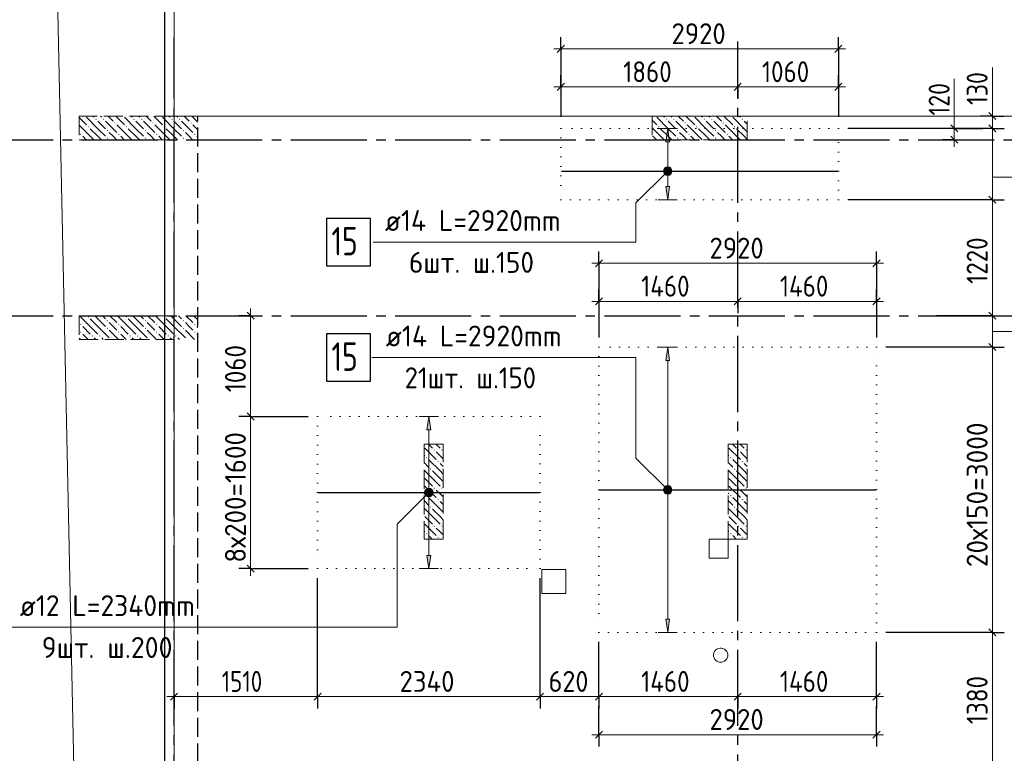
# Model space of a CAD drawing. Header units: millimetres. Extents: x 0 to 42000, y -76 to 29700.
# Tile 4 of 13: x 5204 to 15564, y 12030 to 19745. Entities that reach past the tile are written whole.
import ezdxf

# ---------------------------------------------------------------- set-up
doc = ezdxf.new("R2010")
doc.units = ezdxf.units.MM
for name, pattern in [('______2', [270, 200, -70]), ('______5', [1100, 800, -100, 100, -100]), ('______9', [100, 0, -100])]:
    doc.linetypes.add(name, pattern=pattern)
for name, color, linetype, lineweight in [('Standard', 7, 'Continuous', 25), ('ДОП Верх по Х', 7, 'Continuous', 18), ('ЖБ Перекрытие верхний уровень', 7, 'Continuous', 18), ('Позиционная метка номер позиции', 7, 'Continuous', 13), ('Примечания', 7, 'Continuous', 13), ('Размерная линия_ общее', 7, 'Continuous', 13)]:
    doc.layers.add(name, color=color, linetype=linetype, lineweight=lineweight)
for name, color, linetype, lineweight, true_color in [('ЖБ Балка Нижележащая', 7, '______2', 18, 0x656565), ('ЖБ Пилон', 7, '______2', 13, 0xa0a0a0), ('Оси', 7, '______5', 13, 0x656565)]:
    doc.layers.add(name, color=color, linetype=linetype, lineweight=lineweight, true_color=true_color)
doc.styles.add('ISOCPEUR', font='txt')

msp = doc.modelspace()

# ---------------------------------------------------------------- hatches: boundary and pattern name
at = {"layer": 'ДОП Верх по Х', "linetype": 'Continuous', "lineweight": 13, "transparency": 33554687}
for points in [[(12042, 18462), (12022, 18602), (12002, 18462)], [(12042, 16162), (12022, 16302), (12002, 16162)], [(9529, 15432), (9509, 15572), (9489, 15432)]]:
    msp.add_hatch(color=7, dxfattribs=at).paths.add_polyline_path(points)
for points in [[(12042, 17992), (12022, 17852), (12002, 17992)], [(9529, 14112), (9509, 13972), (9489, 14112)], [(12042, 13442), (12022, 13302), (12002, 13442)]]:
    msp.add_hatch(color=7, dxfattribs=at).paths.add_polyline_path(points, flags=16)
at = {"layer": 'ЖБ Пилон', "linetype": 'Continuous', "lineweight": 18, "transparency": 33554687}
for points in [[(6000, 18699), (6007, 18706), (6013, 18699), (6007, 18693)], [(6080, 18699), (6087, 18706), (6093, 18699), (6087, 18693)], [(6200, 18659), (6207, 18666), (6213, 18659), (6207, 18653)], [(6400, 18699), (6407, 18706), (6413, 18699), (6407, 18693)], [(6480, 18699), (6487, 18706), (6493, 18699), (6487, 18693)], [(6600, 18659), (6607, 18666), (6613, 18659), (6607, 18653)], [(6800, 18699), (6807, 18706), (6813, 18699), (6807, 18693)], [(6880, 18699), (6887, 18706), (6893, 18699), (6887, 18693)], [(7000, 18659), (7007, 18666), (7013, 18659), (7007, 18653)], [(12000, 18699), (12007, 18706), (12013, 18699), (12007, 18693)], [(12080, 18699), (12087, 18706), (12093, 18699), (12087, 18693)], [(12200, 18659), (12207, 18666), (12213, 18659), (12207, 18653)], [(12400, 18699), (12407, 18706), (12413, 18699), (12407, 18693)], [(12480, 18699), (12487, 18706), (12493, 18699), (12487, 18693)], [(12600, 18659), (12607, 18666), (12613, 18659), (12607, 18653)], [(12800, 18699), (12807, 18706), (12813, 18699), (12807, 18693)], [(5840, 18539), (5847, 18546), (5853, 18539), (5847, 18533)], [(5920, 18619), (5927, 18626), (5933, 18619), (5927, 18613)], [(6120, 18579), (6127, 18586), (6133, 18579), (6127, 18573)], [(6240, 18539), (6247, 18546), (6253, 18539), (6247, 18533)], [(6320, 18619), (6327, 18626), (6333, 18619), (6327, 18613)], [(6520, 18579), (6527, 18586), (6533, 18579), (6527, 18573)], [(6640, 18539), (6647, 18546), (6653, 18539), (6647, 18533)], [(6720, 18619), (6727, 18626), (6733, 18619), (6727, 18613)], [(6920, 18579), (6927, 18586), (6933, 18579), (6927, 18573)], [(7040, 18539), (7047, 18546), (7053, 18539), (7047, 18533)], [(11920, 18619), (11927, 18626), (11933, 18619), (11927, 18613)], [(12120, 18579), (12127, 18586), (12133, 18579), (12127, 18573)], [(12240, 18539), (12247, 18546), (12253, 18539), (12247, 18533)], [(12320, 18619), (12327, 18626), (12333, 18619), (12327, 18613)], [(12520, 18579), (12527, 18586), (12533, 18579), (12527, 18573)], [(12640, 18539), (12647, 18546), (12653, 18539), (12647, 18533)], [(12720, 18619), (12727, 18626), (12733, 18619), (12727, 18613)], [(6120, 18499), (6127, 18506), (6133, 18499), (6127, 18493)], [(6520, 18499), (6527, 18506), (6533, 18499), (6527, 18493)], [(6920, 18499), (6927, 18506), (6933, 18499), (6927, 18493)], [(12120, 18499), (12127, 18506), (12133, 18499), (12127, 18493)], [(12520, 18499), (12527, 18506), (12533, 18499), (12527, 18493)], [(5920, 16619), (5927, 16626), (5933, 16619), (5927, 16613)], [(6120, 16579), (6127, 16586), (6133, 16579), (6127, 16573)], [(6320, 16619), (6327, 16626), (6333, 16619), (6327, 16613)], [(6520, 16579), (6527, 16586), (6533, 16579), (6527, 16573)], [(6720, 16619), (6727, 16626), (6733, 16619), (6727, 16613)], [(6920, 16579), (6927, 16586), (6933, 16579), (6927, 16573)], [(5840, 16539), (5847, 16546), (5853, 16539), (5847, 16533)], [(6120, 16499), (6127, 16506), (6133, 16499), (6127, 16493)], [(6240, 16539), (6247, 16546), (6253, 16539), (6247, 16533)], [(6520, 16499), (6527, 16506), (6533, 16499), (6527, 16493)], [(6640, 16539), (6647, 16546), (6653, 16539), (6647, 16533)], [(6920, 16499), (6927, 16506), (6933, 16499), (6927, 16493)], [(7040, 16539), (7047, 16546), (7053, 16539), (7047, 16533)], [(5840, 16459), (5847, 16466), (5853, 16459), (5847, 16453)], [(5960, 16419), (5967, 16426), (5973, 16419), (5967, 16413)], [(6040, 16419), (6047, 16426), (6053, 16419), (6047, 16413)], [(6163, 16382), (6167, 16386), (6171, 16382)], [(6240, 16459), (6247, 16466), (6253, 16459), (6247, 16453)], [(6360, 16419), (6367, 16426), (6373, 16419), (6367, 16413)], [(6440, 16419), (6447, 16426), (6453, 16419), (6447, 16413)], [(6563, 16382), (6567, 16386), (6571, 16382)], [(6640, 16459), (6647, 16466), (6653, 16459), (6647, 16453)], [(6760, 16419), (6767, 16426), (6773, 16419), (6767, 16413)], [(6840, 16419), (6847, 16426), (6853, 16419), (6847, 16413)], [(6963, 16382), (6967, 16386), (6971, 16382)], [(7040, 16459), (7047, 16466), (7053, 16459), (7047, 16453)], [(9480, 15139), (9487, 15146), (9493, 15139), (9487, 15133)], [(9560, 15219), (9567, 15226), (9573, 15219), (9567, 15213)], [(9640, 15219), (9647, 15226), (9653, 15219), (9647, 15213)], [(12680, 15139), (12687, 15146), (12693, 15139), (12687, 15133)], [(12760, 15219), (12767, 15226), (12773, 15219), (12767, 15213)], [(12840, 15219), (12847, 15226), (12853, 15219), (12847, 15213)], [(9520, 15019), (9527, 15026), (9533, 15019), (9527, 15013)], [(9600, 15099), (9607, 15106), (9613, 15099), (9607, 15093)], [(12720, 15019), (12727, 15026), (12733, 15019), (12727, 15013)], [(12800, 15099), (12807, 15106), (12813, 15099), (12807, 15093)], [(9560, 14819), (9567, 14826), (9573, 14819), (9567, 14813)], [(9640, 14819), (9647, 14826), (9653, 14819), (9647, 14813)], [(12760, 14819), (12767, 14826), (12773, 14819), (12767, 14813)], [(12840, 14819), (12847, 14826), (12853, 14819), (12847, 14813)], [(9480, 14739), (9487, 14746), (9493, 14739), (9487, 14733)], [(12680, 14739), (12687, 14746), (12693, 14739), (12687, 14733)], [(9520, 14619), (9527, 14626), (9533, 14619), (9527, 14613)], [(9600, 14699), (9607, 14706), (9613, 14699), (9607, 14693)], [(12720, 14619), (12727, 14626), (12733, 14619), (12727, 14613)], [(12800, 14699), (12807, 14706), (12813, 14699), (12807, 14693)], [(9560, 14419), (9567, 14426), (9573, 14419), (9567, 14413)], [(9640, 14419), (9647, 14426), (9653, 14419), (9647, 14413)], [(12760, 14419), (12767, 14426), (12773, 14419), (12767, 14413)], [(12840, 14419), (12847, 14426), (12853, 14419), (12847, 14413)], [(9480, 14339), (9487, 14346), (9493, 14339), (9487, 14333)], [(9600, 14299), (9607, 14306), (9613, 14299), (9607, 14293)], [(12680, 14339), (12687, 14346), (12693, 14339), (12687, 14333)], [(12800, 14299), (12807, 14306), (12813, 14299), (12807, 14293)]]:
    msp.add_hatch(color=7, dxfattribs=at).paths.add_polyline_path(points, flags=16)
at = {"layer": 'Позиционная метка номер позиции', "linetype": 'Continuous', "lineweight": 13, "transparency": 33554687}
for points in [[(12054, 18120), (11990, 18184), (11979, 18163)], [(12054, 18120), (11979, 18163), (12033, 18109)], [(12033, 18109), (11979, 18163), (11979, 18141)], [(12033, 18109), (11979, 18141), (12010, 18109)], [(12010, 18109), (11979, 18141), (11990, 18120)], [(12065, 18141), (12010, 18195), (11990, 18184)], [(12065, 18141), (11990, 18184), (12054, 18120)], [(12065, 18163), (12033, 18195), (12010, 18195)], [(12065, 18163), (12010, 18195), (12065, 18141)], [(12033, 18195), (12065, 18163), (12054, 18184)], [(9552, 14761), (9497, 14815), (9477, 14804)], [(9552, 14783), (9520, 14815), (9497, 14815)], [(9552, 14783), (9497, 14815), (9552, 14761)], [(9520, 14815), (9552, 14783), (9541, 14804)], [(11990, 14770), (12033, 14845), (11979, 14791)], [(11979, 14791), (12033, 14845), (12010, 14845)], [(11979, 14791), (12010, 14845), (11979, 14813)], [(11979, 14813), (12010, 14845), (11990, 14834)], [(11990, 14770), (12054, 14834), (12033, 14845)], [(12010, 14759), (12054, 14834), (11990, 14770)], [(12010, 14759), (12065, 14813), (12054, 14834)], [(9541, 14740), (9477, 14804), (9465, 14783)], [(9541, 14740), (9465, 14783), (9520, 14729)], [(9520, 14729), (9465, 14783), (9465, 14761)], [(9520, 14729), (9465, 14761), (9497, 14729)], [(9497, 14729), (9465, 14761), (9477, 14740)], [(9552, 14761), (9477, 14804), (9541, 14740)], [(12033, 14759), (12065, 14813), (12010, 14759)], [(12033, 14759), (12065, 14791), (12065, 14813)], [(12065, 14791), (12033, 14759), (12054, 14770)]]:
    msp.add_hatch(color=7, dxfattribs=at).paths.add_polyline_path(points)

# ---------------------------------------------------------------- linework, layer by layer
at = {"layer": 'Standard', "color": 7, "linetype": 'Continuous', "lineweight": 18, "transparency": 33554687}
for p, q in [((6829, 9232), (6829, 18732)), ((6829, 18732), (19370, 18732)), ((12459, 14282), (12459, 14082)), ((12659, 14282), (12459, 14282)), ((12659, 14082), (12659, 14282)), ((12459, 14082), (12659, 14082)), ((10699, 13962), (10699, 13712)), ((10949, 13962), (10699, 13962)), ((10949, 13712), (10949, 13962)), ((10699, 13712), (10949, 13712)), ((12508, 13087), (12504, 13070)), ((12504, 13070), (12504, 13054)), ((12504, 13054), (12508, 13037)), ((12515, 13102), (12508, 13087)), ((12525, 13115), (12515, 13102)), ((12539, 13126), (12525, 13115)), ((12554, 13133), (12539, 13126)), ((12570, 13137), (12554, 13133)), ((12587, 13137), (12570, 13137)), ((12604, 13133), (12587, 13137)), ((12619, 13126), (12604, 13133)), ((12632, 13115), (12619, 13126)), ((12643, 13102), (12632, 13115)), ((12650, 13087), (12643, 13102)), ((12654, 13070), (12650, 13087)), ((12650, 13037), (12654, 13054)), ((12654, 13054), (12654, 13070)), ((12508, 13037), (12515, 13022)), ((12515, 13022), (12525, 13009)), ((12525, 13009), (12539, 12998)), ((12539, 12998), (12554, 12991)), ((12554, 12991), (12570, 12987)), ((12570, 12987), (12587, 12987)), ((12587, 12987), (12604, 12991)), ((12604, 12991), (12619, 12998)), ((12619, 12998), (12632, 13009)), ((12632, 13009), (12643, 13022)), ((12643, 13022), (12650, 13037))]:
    msp.add_line(p, q, dxfattribs=at)
at = {"layer": 'Standard', "color": 7, "linetype": 'Continuous', "lineweight": 13, "transparency": 33554687}
for points in [[(5829, 9232), (37172, 9232), (37172, 27138), (5536, 23138), (5829, 9232)], [(6829, 9232), (37172, 9232), (37172, 25860), (6829, 25860), (6829, 9232)]]:
    msp.add_lwpolyline(points, dxfattribs=at)
at = {"layer": 'Standard', "color": 254, "linetype": 'Continuous', "lineweight": 25, "true_color": 0xc4c4ff, "transparency": 33554687}
msp.add_lwpolyline([(6729, 9132), (37272, 9132), (37272, 25960), (6729, 25960), (6729, 9132)], dxfattribs=at)
at = {"layer": 'ДОП Верх по Х', "color": 251, "linetype": 'Continuous', "lineweight": 13, "true_color": 0x494949, "transparency": 33554687}
for p, q in [((12022, 18602), (11922, 18602)), ((12022, 18602), (12002, 18462)), ((12042, 18462), (12022, 18602)), ((12022, 18602), (12122, 18602)), ((12022, 18602), (12022, 18602)), ((12002, 18462), (12042, 18462)), ((12022, 17992), (12022, 18462)), ((12022, 17852), (12002, 17992)), ((12002, 17992), (12042, 17992)), ((12042, 17992), (12022, 17852)), ((12022, 17852), (11922, 17852)), ((12022, 17852), (12122, 17852)), ((12022, 17852), (12022, 17852)), ((12022, 16302), (11922, 16302)), ((12022, 16302), (12002, 16162)), ((12042, 16162), (12022, 16302)), ((12022, 16302), (12122, 16302)), ((12022, 16302), (12022, 16302)), ((12002, 16162), (12042, 16162)), ((12022, 13442), (12022, 16162)), ((9509, 15572), (9409, 15572)), ((9509, 15572), (9489, 15432)), ((9529, 15432), (9509, 15572)), ((9509, 15572), (9609, 15572)), ((9509, 15572), (9509, 15572)), ((9489, 15432), (9529, 15432)), ((9509, 14112), (9509, 15432)), ((9509, 13972), (9489, 14112)), ((9489, 14112), (9529, 14112)), ((9529, 14112), (9509, 13972)), ((9509, 13972), (9409, 13972)), ((9509, 13972), (9609, 13972)), ((9509, 13972), (9509, 13972)), ((12022, 13302), (12002, 13442)), ((12002, 13442), (12042, 13442)), ((12042, 13442), (12022, 13302)), ((12022, 13302), (11922, 13302)), ((12022, 13302), (12122, 13302)), ((12022, 13302), (12022, 13302))]:
    msp.add_line(p, q, dxfattribs=at)
at = {"layer": 'ДОП Верх по Х', "color": 7, "linetype": 'Continuous', "lineweight": 25, "transparency": 33554687}
for p, q in [((10906, 18152), (13812, 18152)), ((8345, 14772), (10673, 14772)), ((11306, 14802), (14212, 14802))]:
    msp.add_line(p, q, dxfattribs=at)
for points in [[(8434, 17156), (8894, 17156), (8894, 17656), (8434, 17656), (8434, 17156)], [(8434, 15942), (8894, 15942), (8894, 16442), (8434, 16442), (8434, 15942)]]:
    msp.add_lwpolyline(points, dxfattribs=at)
at = {"layer": 'ЖБ Балка Нижележащая', "color": 251, "linetype": '______2', "lineweight": 18, "true_color": 0x656565, "transparency": 33554687}
for p, q in [((6829, 18732), (6829, 9232)), ((7079, 18732), (6829, 18732)), ((7079, 9232), (7079, 18732))]:
    msp.add_line(p, q, dxfattribs=at)
at = {"layer": 'ЖБ Перекрытие верхний уровень', "color": 7, "linetype": 'Continuous', "lineweight": 18, "transparency": 33554687}
for p, q in [((6829, 18732), (6829, 9232)), ((19370, 18732), (6829, 18732)), ((12659, 14282), (12459, 14282)), ((12459, 14282), (12459, 14082)), ((12659, 14082), (12659, 14282)), ((12459, 14082), (12659, 14082)), ((10949, 13962), (10699, 13962)), ((10699, 13962), (10699, 13712)), ((10949, 13712), (10949, 13962)), ((10699, 13712), (10949, 13712)), ((12508, 13087), (12504, 13070)), ((12504, 13070), (12504, 13054)), ((12504, 13054), (12508, 13037)), ((12515, 13102), (12508, 13087)), ((12525, 13115), (12515, 13102)), ((12539, 13126), (12525, 13115)), ((12554, 13133), (12539, 13126)), ((12570, 13137), (12554, 13133)), ((12587, 13137), (12570, 13137)), ((12604, 13133), (12587, 13137)), ((12619, 13126), (12604, 13133)), ((12632, 13115), (12619, 13126)), ((12643, 13102), (12632, 13115)), ((12650, 13087), (12643, 13102)), ((12654, 13070), (12650, 13087)), ((12650, 13037), (12654, 13054)), ((12654, 13054), (12654, 13070)), ((12508, 13037), (12515, 13022)), ((12515, 13022), (12525, 13009)), ((12525, 13009), (12539, 12998)), ((12539, 12998), (12554, 12991)), ((12554, 12991), (12570, 12987)), ((12570, 12987), (12587, 12987)), ((12587, 12987), (12604, 12991)), ((12604, 12991), (12619, 12998)), ((12619, 12998), (12632, 13009)), ((12632, 13009), (12643, 13022)), ((12643, 13022), (12650, 13037))]:
    msp.add_line(p, q, dxfattribs=at)
at = {"layer": 'ЖБ Пилон', "color": 253, "linetype": '______2', "lineweight": 13, "true_color": 0xa0a0a0, "transparency": 33554687}
for p, q in [((5829, 18732), (5829, 18482)), ((6829, 18732), (5829, 18732)), ((11859, 18732), (11859, 18482)), ((12859, 18732), (11859, 18732)), ((12859, 18482), (12859, 18732)), ((5829, 18482), (6829, 18482)), ((11859, 18482), (12859, 18482)), ((5829, 16632), (5829, 16382)), ((6829, 16632), (5829, 16632)), ((6829, 16632), (6829, 16382)), ((5829, 16382), (6829, 16382)), ((9659, 15282), (9459, 15282)), ((9459, 15282), (9459, 14282)), ((9659, 14282), (9659, 15282)), ((12859, 15282), (12659, 15282)), ((12659, 15282), (12659, 14282)), ((12859, 14282), (12859, 15282)), ((9459, 14282), (9659, 14282)), ((12659, 14282), (12859, 14282))]:
    msp.add_line(p, q, dxfattribs=at)
at = {"layer": 'ЖБ Пилон', "color": 9, "linetype": 'Continuous', "lineweight": 18, "true_color": 0xc7c7c7, "transparency": 33554687}
for p, q in [((5829, 18717), (5907, 18639)), ((6027, 18599), (5907, 18719)), ((5974, 18732), (5987, 18719)), ((6027, 18679), (6107, 18599)), ((6067, 18719), (6054, 18732)), ((6107, 18679), (6227, 18559)), ((6134, 18732), (6187, 18679)), ((6214, 18732), (6307, 18639)), ((6427, 18599), (6307, 18719)), ((6374, 18732), (6387, 18719)), ((6427, 18679), (6507, 18599)), ((6467, 18719), (6454, 18732)), ((6507, 18679), (6627, 18559)), ((6534, 18732), (6587, 18679)), ((6614, 18732), (6707, 18639)), ((6827, 18599), (6707, 18719)), ((6774, 18732), (6787, 18719)), ((6827, 18679), (6907, 18599)), ((6867, 18719), (6854, 18732)), ((6907, 18679), (7027, 18559)), ((6934, 18732), (6987, 18679)), ((7014, 18732), (7079, 18667)), ((11859, 18687), (11907, 18639)), ((12027, 18599), (11907, 18719)), ((11974, 18732), (11987, 18719)), ((12027, 18679), (12107, 18599)), ((12067, 18719), (12054, 18732)), ((12107, 18679), (12227, 18559)), ((12134, 18732), (12187, 18679)), ((12214, 18732), (12307, 18639)), ((12427, 18599), (12307, 18719)), ((12374, 18732), (12387, 18719)), ((12427, 18679), (12507, 18599)), ((12467, 18719), (12454, 18732)), ((12507, 18679), (12627, 18559)), ((12534, 18732), (12587, 18679)), ((12614, 18732), (12707, 18639)), ((12827, 18599), (12707, 18719)), ((12774, 18732), (12787, 18719)), ((12827, 18679), (12859, 18647)), ((12859, 18727), (12854, 18732)), ((5947, 18519), (5829, 18637)), ((5947, 18599), (6027, 18519)), ((6027, 18599), (6107, 18519)), ((6187, 18519), (6147, 18559)), ((6347, 18519), (6227, 18639)), ((6347, 18599), (6427, 18519)), ((6427, 18599), (6507, 18519)), ((6587, 18519), (6547, 18559)), ((6747, 18519), (6627, 18639)), ((6747, 18599), (6827, 18519)), ((6827, 18599), (6907, 18519)), ((6987, 18519), (6947, 18559)), ((7079, 18587), (7027, 18639)), ((11947, 18519), (11859, 18607)), ((11947, 18599), (12027, 18519)), ((12027, 18599), (12107, 18519)), ((12187, 18519), (12147, 18559)), ((12347, 18519), (12227, 18639)), ((12347, 18599), (12427, 18519)), ((12427, 18599), (12507, 18519)), ((12587, 18519), (12547, 18559)), ((12747, 18519), (12627, 18639)), ((12747, 18599), (12827, 18519)), ((12827, 18599), (12859, 18567)), ((5867, 18519), (5904, 18482)), ((5947, 18519), (5984, 18482)), ((6027, 18519), (6064, 18482)), ((6224, 18482), (6187, 18519)), ((6267, 18519), (6304, 18482)), ((6347, 18519), (6384, 18482)), ((6427, 18519), (6464, 18482)), ((6624, 18482), (6587, 18519)), ((6667, 18519), (6704, 18482)), ((6747, 18519), (6784, 18482)), ((6827, 18519), (6864, 18482)), ((7024, 18482), (6987, 18519)), ((7067, 18519), (7079, 18507)), ((11867, 18519), (11904, 18482)), ((11947, 18519), (11984, 18482)), ((12027, 18519), (12064, 18482)), ((12224, 18482), (12187, 18519)), ((12267, 18519), (12304, 18482)), ((12347, 18519), (12384, 18482)), ((12427, 18519), (12464, 18482)), ((12624, 18482), (12587, 18519)), ((12667, 18519), (12704, 18482)), ((12747, 18519), (12784, 18482)), ((12827, 18519), (12859, 18487)), ((5947, 16519), (5834, 16632)), ((5947, 16599), (6027, 16519)), ((6027, 16599), (5994, 16632)), ((6027, 16599), (6107, 16519)), ((6074, 16632), (6107, 16599)), ((6154, 16632), (6227, 16559)), ((6347, 16519), (6234, 16632)), ((6347, 16599), (6427, 16519)), ((6427, 16599), (6394, 16632)), ((6427, 16599), (6507, 16519)), ((6474, 16632), (6507, 16599)), ((6554, 16632), (6627, 16559)), ((6747, 16519), (6634, 16632)), ((6747, 16599), (6827, 16519)), ((6827, 16599), (6794, 16632)), ((6827, 16599), (6907, 16519)), ((6874, 16632), (6907, 16599)), ((6954, 16632), (7027, 16559)), ((7079, 16587), (7034, 16632)), ((5867, 16519), (5947, 16439)), ((5947, 16519), (6027, 16439)), ((6027, 16519), (6147, 16399)), ((6187, 16519), (6147, 16559)), ((6147, 16479), (6244, 16382)), ((6227, 16479), (6187, 16519)), ((6267, 16519), (6347, 16439)), ((6347, 16519), (6427, 16439)), ((6427, 16519), (6547, 16399)), ((6587, 16519), (6547, 16559)), ((6547, 16479), (6644, 16382)), ((6627, 16479), (6587, 16519)), ((6667, 16519), (6747, 16439)), ((6747, 16519), (6827, 16439)), ((6827, 16519), (6947, 16399)), ((6987, 16519), (6947, 16559)), ((6947, 16479), (7044, 16382)), ((7027, 16479), (6987, 16519)), ((7067, 16519), (7079, 16507)), ((5829, 16397), (5844, 16382)), ((5867, 16439), (5924, 16382)), ((6004, 16382), (5987, 16399)), ((6067, 16399), (6084, 16382)), ((6267, 16439), (6324, 16382)), ((6404, 16382), (6387, 16399)), ((6467, 16399), (6484, 16382)), ((6667, 16439), (6724, 16382)), ((6804, 16382), (6787, 16399)), ((6867, 16399), (6884, 16382)), ((7067, 16439), (7079, 16427)), ((9467, 15239), (9587, 15119)), ((9504, 15282), (9547, 15239)), ((9584, 15282), (9627, 15239)), ((12667, 15239), (12787, 15119)), ((12704, 15282), (12747, 15239)), ((12784, 15282), (12827, 15239)), ((9459, 15167), (9467, 15159)), ((9627, 15159), (9587, 15199)), ((9659, 15127), (9627, 15159)), ((12659, 15167), (12667, 15159)), ((12827, 15159), (12787, 15199)), ((12859, 15127), (12827, 15159)), ((9459, 15087), (9507, 15039)), ((9627, 14999), (9507, 15119)), ((9627, 15079), (9659, 15047)), ((12659, 15087), (12707, 15039)), ((12827, 14999), (12707, 15119)), ((12827, 15079), (12859, 15047)), ((9547, 14919), (9459, 15007)), ((9467, 14919), (9547, 14839)), ((9547, 14999), (9627, 14919)), ((9547, 14919), (9627, 14839)), ((9627, 14999), (9659, 14967)), ((9627, 14919), (9659, 14887)), ((12747, 14919), (12659, 15007)), ((12667, 14919), (12747, 14839)), ((12747, 14999), (12827, 14919)), ((12747, 14919), (12827, 14839)), ((12827, 14999), (12859, 14967)), ((12827, 14919), (12859, 14887)), ((9467, 14839), (9587, 14719)), ((12667, 14839), (12787, 14719)), ((9459, 14767), (9467, 14759)), ((9627, 14599), (9507, 14719)), ((9627, 14759), (9587, 14799)), ((9659, 14727), (9627, 14759)), ((12659, 14767), (12667, 14759)), ((12827, 14599), (12707, 14719)), ((12827, 14759), (12787, 14799)), ((12859, 14727), (12827, 14759)), ((9459, 14687), (9507, 14639)), ((9627, 14679), (9659, 14647)), ((12659, 14687), (12707, 14639)), ((12827, 14679), (12859, 14647)), ((9547, 14519), (9459, 14607)), ((9467, 14519), (9547, 14439)), ((9547, 14599), (9627, 14519)), ((9547, 14519), (9627, 14439)), ((9627, 14599), (9659, 14567)), ((9627, 14519), (9659, 14487)), ((12747, 14519), (12659, 14607)), ((12667, 14519), (12747, 14439)), ((12747, 14599), (12827, 14519)), ((12747, 14519), (12827, 14439)), ((12827, 14599), (12859, 14567)), ((12827, 14519), (12859, 14487)), ((9467, 14439), (9587, 14319)), ((12667, 14439), (12787, 14319)), ((9459, 14367), (9467, 14359)), ((9544, 14282), (9507, 14319)), ((9627, 14359), (9587, 14399)), ((9659, 14327), (9627, 14359)), ((12659, 14367), (12667, 14359)), ((12744, 14282), (12707, 14319)), ((12827, 14359), (12787, 14399)), ((12859, 14327), (12827, 14359)), ((9459, 14287), (9464, 14282)), ((12659, 14287), (12664, 14282))]:
    msp.add_line(p, q, dxfattribs=at)
at = {"layer": 'Оси', "color": 8, "linetype": '______5', "lineweight": -3, "transparency": 33554687}
for p, q in [((6829, 6819), (6829, 19557)), ((12759, 6819), (12759, 19515)), ((3656, 18482), (20376, 18482)), ((3656, 16632), (20376, 16632))]:
    msp.add_line(p, q, dxfattribs=at)
at = {"layer": 'Позиционная метка номер позиции', "color": 251, "linetype": 'Continuous', "lineweight": 13, "true_color": 0x656565, "transparency": 33554687}
for p, q in [((15438, 18732), (15438, 19242)), ((15038, 18622), (15038, 19122))]:
    msp.add_line(p, q, dxfattribs=at)
at = {"layer": 'Позиционная метка номер позиции', "color": 7, "linetype": 'Continuous', "lineweight": 13, "transparency": 33554687}
for p, q in [((11990, 18184), (11990, 18184)), ((12054, 18184), (12054, 18184)), ((11990, 18120), (11990, 18120)), ((12054, 18120), (12054, 18120)), ((11990, 14834), (11990, 14834)), ((12054, 14834), (12054, 14834)), ((9477, 14804), (9477, 14804)), ((9477, 14740), (9477, 14740)), ((9541, 14804), (9541, 14804)), ((9541, 14740), (9541, 14740)), ((11990, 14770), (11990, 14770)), ((12054, 14770), (12054, 14770))]:
    msp.add_line(p, q, dxfattribs=at)
at = {"layer": 'Позиционная метка номер позиции', "color": 251, "linetype": 'Continuous', "lineweight": 13, "true_color": 0x656565, "transparency": 33554687}
for points in [[(15438, 18089), (15838, 18089), (15838, 19504)], [(15438, 16465), (15838, 16465), (15838, 15930)]]:
    msp.add_lwpolyline(points, dxfattribs=at)
at = {"layer": 'Позиционная метка номер позиции', "color": 7, "linetype": 'Continuous', "lineweight": 13, "transparency": 33554687}
for points in [[(12022, 18152), (11688, 17819), (11688, 17406), (8924, 17406)], [(12022, 14802), (11688, 15135), (11688, 16192), (8909, 16192)], [(9509, 14772), (9175, 14439), (9175, 13356), (5107, 13356)]]:
    msp.add_lwpolyline(points, dxfattribs=at)
for centre in [(12022, 18152), (9509, 14772), (12022, 14802)]:
    msp.add_circle(centre, 45, dxfattribs=at)
at = {"layer": 'Примечания', "color": 253, "linetype": '______2', "lineweight": -3, "true_color": 0xababab, "transparency": 33554687}
msp.add_line((7079, 9232), (7079, 18732), dxfattribs=at)
at = {"layer": 'Примечания', "color": 7, "linetype": '______9', "lineweight": 13, "transparency": 33554687}
for p, q in [((10899, 18602), (10899, 17852)), ((13819, 18602), (10899, 18602)), ((13819, 17852), (13819, 18602)), ((10899, 17852), (13819, 17852)), ((11299, 16302), (11299, 13302)), ((14219, 16302), (11299, 16302)), ((14219, 13302), (14219, 16302)), ((8339, 15572), (8339, 13972)), ((10679, 15572), (8339, 15572)), ((10679, 13972), (10679, 15572)), ((8339, 13972), (10679, 13972)), ((11299, 13302), (14219, 13302))]:
    msp.add_line(p, q, dxfattribs=at)
at = {"layer": 'Размерная линия_ общее', "color": 251, "linetype": 'Continuous', "lineweight": -3, "true_color": 0x656565, "transparency": 33554687}
for p, q in [((10899, 19438), (10899, 19563)), ((13819, 19438), (13819, 19563)), ((10899, 19438), (10899, 19313)), ((10899, 19438), (10899, 18722)), ((13819, 19438), (13819, 19313)), ((13819, 19438), (13819, 18722)), ((10899, 19038), (10899, 19163)), ((12759, 19038), (12759, 19163)), ((13819, 19038), (13819, 19163)), ((10899, 19038), (10899, 18913)), ((10899, 19038), (10899, 18722)), ((12759, 19038), (12759, 19043)), ((12759, 19038), (12759, 18913)), ((13819, 19038), (13819, 18913)), ((13819, 19038), (13819, 18722)), ((15438, 18732), (15313, 18732)), ((15438, 18732), (15563, 18732)), ((15438, 18732), (15536, 18732)), ((15038, 18602), (14913, 18602)), ((15038, 18602), (15163, 18602)), ((15038, 18602), (15338, 18602)), ((15438, 18602), (15313, 18602)), ((15438, 18602), (15563, 18602)), ((15038, 18482), (14913, 18482)), ((15038, 18482), (15163, 18482)), ((15038, 18482), (15338, 18482)), ((15438, 17852), (15313, 17852)), ((15438, 17852), (15563, 17852)), ((11299, 17183), (11299, 17308)), ((14219, 17183), (14219, 17308)), ((11299, 17183), (11299, 17058)), ((11299, 17183), (11299, 16402)), ((14219, 17183), (14219, 17058)), ((14219, 17183), (14219, 16402)), ((11299, 16783), (11299, 16908)), ((12759, 16783), (12759, 16908)), ((14219, 16783), (14219, 16908)), ((11299, 16783), (11299, 16658)), ((11299, 16783), (11299, 16402)), ((12759, 16783), (12759, 16658)), ((12759, 16783), (12759, 16783)), ((14219, 16783), (14219, 16658)), ((14219, 16783), (14219, 16402)), ((7634, 16632), (7509, 16632)), ((7634, 16632), (7759, 16632)), ((7634, 16632), (7634, 16632)), ((15438, 16632), (15313, 16632)), ((15438, 16632), (15563, 16632)), ((15438, 16302), (15313, 16302)), ((15438, 16302), (15563, 16302)), ((7634, 15572), (7509, 15572)), ((7634, 15572), (7759, 15572)), ((7634, 15572), (8239, 15572)), ((7634, 13972), (7509, 13972)), ((7634, 13972), (7759, 13972)), ((7634, 13972), (8239, 13972)), ((15438, 13302), (15313, 13302)), ((15438, 13302), (15563, 13302)), ((14219, 12626), (14219, 13202)), ((6829, 12626), (6829, 12751)), ((8339, 12626), (8339, 12751)), ((10679, 12626), (10679, 12751)), ((11299, 12626), (11299, 12751)), ((12759, 12626), (12759, 12751)), ((14219, 12626), (14219, 12751)), ((6829, 12626), (6829, 12691)), ((6829, 12626), (6829, 12501)), ((8339, 12626), (8339, 12501)), ((10679, 12626), (10679, 12501)), ((11299, 12626), (11299, 12501)), ((12759, 12626), (12759, 12501)), ((12759, 12626), (12759, 12626)), ((14219, 12626), (14219, 12501)), ((11299, 12226), (11299, 12526)), ((14219, 12226), (14219, 12526)), ((11299, 12226), (11299, 12351)), ((14219, 12226), (14219, 12351)), ((11299, 12226), (11299, 12101)), ((14219, 12226), (14219, 12101))]:
    msp.add_line(p, q, dxfattribs=at)
at = {"layer": 'Размерная линия_ общее', "color": 251, "linetype": 'Continuous', "lineweight": 13, "true_color": 0x656565, "transparency": 33554687}
for p, q in [((10899, 19438), (10824, 19438)), ((10899, 19438), (13819, 19438)), ((13819, 19438), (13894, 19438)), ((10899, 19038), (10824, 19038)), ((10899, 19038), (12759, 19038)), ((12759, 19038), (13819, 19038)), ((13819, 19038), (13894, 19038)), ((15438, 18732), (15438, 18807)), ((15038, 18602), (15038, 18677)), ((15438, 18602), (15438, 18732)), ((15038, 18602), (15038, 18482)), ((15438, 17852), (15438, 18602)), ((15038, 18482), (15038, 18407)), ((15438, 16632), (15438, 17852)), ((11299, 17183), (11224, 17183)), ((11299, 17183), (14219, 17183)), ((14219, 17183), (14294, 17183)), ((7634, 16632), (7634, 16707)), ((11299, 16783), (11224, 16783)), ((11299, 16783), (12759, 16783)), ((12759, 16783), (14219, 16783)), ((14219, 16783), (14294, 16783)), ((15438, 16302), (15438, 16632)), ((15438, 13302), (15438, 16302)), ((7634, 15572), (7634, 13972)), ((7634, 13972), (7634, 13897)), ((15438, 11922), (15438, 13302)), ((6829, 12626), (6754, 12626)), ((6829, 12626), (8339, 12626)), ((8339, 12626), (10679, 12626)), ((10679, 12626), (11299, 12626)), ((11299, 12626), (12759, 12626)), ((12759, 12626), (14219, 12626)), ((14219, 12626), (14294, 12626)), ((11299, 12226), (11224, 12226)), ((11299, 12226), (14219, 12226)), ((14219, 12226), (14294, 12226))]:
    msp.add_line(p, q, dxfattribs=at)
at = {"layer": 'Размерная линия_ общее', "color": 251, "linetype": 'Continuous', "lineweight": 25, "true_color": 0x656565, "transparency": 33554687}
for p, q in [((10861, 19401), (10936, 19476)), ((13781, 19401), (13856, 19476)), ((10861, 19001), (10936, 19076)), ((12721, 19001), (12796, 19076)), ((13781, 19001), (13856, 19076)), ((15476, 18695), (15401, 18770)), ((15001, 18639), (15076, 18565)), ((15476, 18565), (15401, 18639)), ((15001, 18519), (15076, 18445)), ((15476, 17814), (15401, 17890)), ((11261, 17145), (11336, 17220)), ((14181, 17145), (14256, 17220)), ((11261, 16745), (11336, 16820)), ((12721, 16745), (12796, 16820)), ((14181, 16745), (14256, 16820)), ((7596, 16670), (7671, 16595)), ((15476, 16595), (15401, 16670)), ((15476, 16265), (15401, 16339)), ((7596, 15609), (7671, 15534)), ((7596, 14009), (7671, 13934)), ((15476, 13265), (15401, 13339)), ((6791, 12588), (6866, 12663)), ((8301, 12588), (8376, 12663)), ((10641, 12588), (10716, 12663)), ((11261, 12588), (11336, 12663)), ((12721, 12588), (12796, 12663)), ((14181, 12588), (14256, 12663)), ((11261, 12188), (11336, 12263)), ((14181, 12188), (14256, 12263))]:
    msp.add_line(p, q, dxfattribs=at)
at = {"layer": 'Размерная линия_ общее', "color": 251, "linetype": 'Continuous', "lineweight": -3, "true_color": 0x656565, "transparency": 33554687}
for points in [[(15438, 18602), (15421, 18602), (15421, 18602), (13919, 18602)], [(15438, 17852), (15421, 17852), (15421, 17852), (13919, 17852)], [(15438, 16632), (15421, 16632), (15421, 16632), (15421, 16632), (15421, 16632), (14852, 16632)], [(15438, 16302), (15421, 16302), (15421, 16302), (15421, 16302), (15421, 16302), (14319, 16302)], [(8339, 12626), (8339, 12643), (8339, 12643), (8339, 12643), (8339, 12643), (8339, 12643), (8339, 12643), (8339, 12643), (8339, 12643), (8339, 13147), (8339, 13147), (8339, 13872)], [(10679, 12626), (10679, 12643), (10679, 12643), (10679, 12643), (10679, 12643), (10679, 12643), (10679, 12643), (10679, 13872)], [(15438, 13302), (15421, 13302), (15421, 13302), (15421, 13302), (15421, 13302), (15421, 13302), (15421, 13302), (14319, 13302)], [(11299, 12626), (11299, 12643), (11299, 12643), (11299, 12643), (11299, 12643), (11299, 13202)]]:
    msp.add_lwpolyline(points, dxfattribs=at)
at = {"layer": 'Размерная линия_ общее', "color": 251, "linetype": 'Continuous', "lineweight": 13, "true_color": 0x656565, "transparency": 33554687}
msp.add_lwpolyline([(7634, 16632), (7634, 15733), (7634, 15733), (7634, 15572)], dxfattribs=at)

# ---------------------------------------------------------------- texts
at = {"layer": 'ДОП Верх по Х', "color": 7, "linetype": 'Continuous', "lineweight": 13, "transparency": 33554687, "attachment_point": 7, "style": 'ISOCPEUR'}
for s, insert, char_height, width in [('\\W0.96;ø14 L=2920mm ', (9047, 17523), 220, 2172.6), ('\\W0.75;15', (8484, 17266), 300, 472.27), ('\\W0.95;6шт. ш.150 ', (9300, 17083), 220, 1665.52), ('\\W0.96;ø14 L=2920mm ', (9057, 16309), 220, 2172.6), ('\\W0.75;15', (8484, 16052), 300, 472.27), ('\\W0.93;21шт. ш.150 ', (9255, 15869), 220, 1773.35), ('\\W0.96;ø12 L=2340mm ', (5205, 13473), 220, 2172.61), ('\\W0.97;9шт. ш.200 ', (5436, 13033), 220, 1712.34)]:
    msp.add_mtext(s, dxfattribs=dict(at, insert=insert, char_height=char_height, width=width))
at = {"layer": 'Размерная линия_ общее', "color": 251, "linetype": 'Continuous', "lineweight": 25, "true_color": 0x656565, "transparency": 33554687, "char_height": 220, "attachment_point": 7, "style": 'ISOCPEUR'}
for s, insert, width in [('\\W0.93;2920', (12062, 19488), 718.09), ('\\W0.87;1860', (11554, 19088), 666.9), ('\\W0.87;1060', (13014, 19088), 666.9), ('\\W0.93;2920', (12462, 17233), 718.09), ('\\W0.87;1460', (11743, 16833), 689.43), ('\\W0.87;1460', (13203, 16833), 689.42), ('\\W0.80;1510', (7331, 12676), 615.72), ('\\W0.93;2340', (9201, 12676), 740.37), ('\\W0.91;620', (10769, 12676), 561.98), ('\\W0.87;1460', (11743, 12676), 689.43), ('\\W0.87;1460', (13203, 12676), 689.42), ('\\W0.93;2920', (12462, 12276), 718.09)]:
    msp.add_mtext(s, dxfattribs=dict(at, insert=insert, width=width))
at = {"layer": 'Размерная линия_ общее', "color": 251, "linetype": 'Continuous', "lineweight": 25, "true_color": 0x656565, "transparency": 33554687, "char_height": 220, "attachment_point": 7, "rotation": 90, "style": 'ISOCPEUR'}
for s, insert, width in [('\\W0.83;130', (15388, 18849), 508.57), ('\\W0.83;120', (14988, 18738), 508.58), ('\\W0.87;1220', (15388, 16967), 666.9), ('\\W0.87;1060', (7584, 15827), 666.9), ('\\W0.95;20х150=3000', (15388, 13988), 1753.13), ('\\W0.94;8х200=1600', (7584, 14035), 1598.71), ('\\W0.87;1380', (15388, 12337), 666.91)]:
    msp.add_mtext(s, dxfattribs=dict(at, insert=insert, width=width))

doc.saveas('drawing.dxf')
